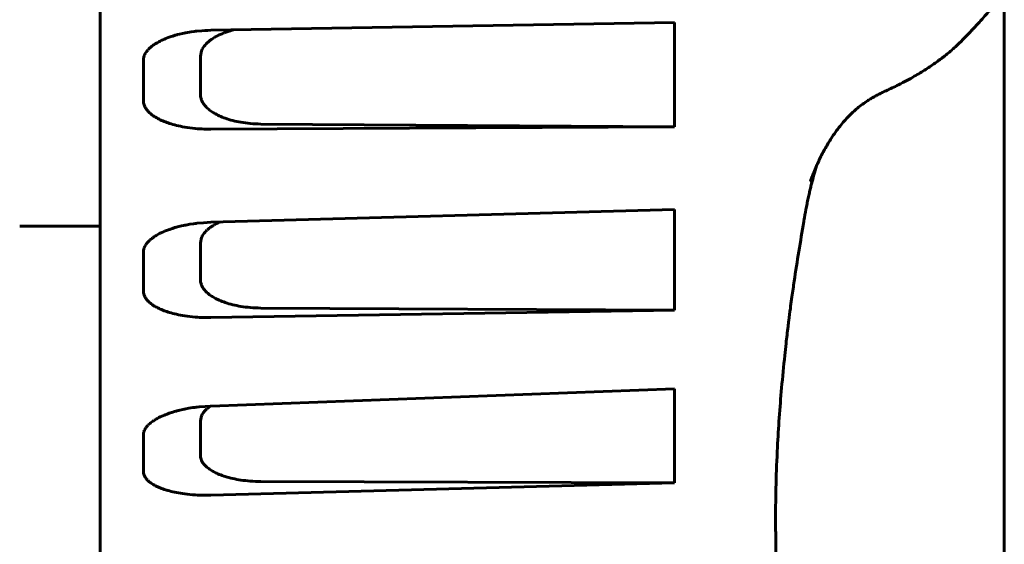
# Model space of a CAD drawing. Header units: millimetres. Extents: x 0 to 594, y 0 to 420.
# Tile 17 of 24: x 354.58 to 359.48, y 259.79 to 262.4. Entities that reach past the tile are written whole.
import ezdxf

# ---------------------------------------------------------------- set-up
doc = ezdxf.new("R2010")
doc.units = ezdxf.units.MM
doc.linetypes.add('K5LT_BASIC', pattern=[0])
doc.layers.add('Системный слой', color=7, linetype='Continuous')

# ---------------------------------------------------------------- blocks, each defined once
blk = doc.blocks.new('U5')
at = {"layer": 'Системный слой', "color": 150, "linetype": 'K5LT_BASIC', "lineweight": 60, "true_color": 0x0080ff}
for p, q in [((355.3485, 261.3676), (355.3359, 261.3637)), ((355.3551, 261.3694), (355.3485, 261.3676)), ((355.3584, 261.3703), (355.3551, 261.3694)), ((355.36, 261.3708), (355.3584, 261.3703)), ((355.3609, 261.371), (355.36, 261.3708)), ((355.381, 261.376), (355.3609, 261.371)), ((355.392, 261.3784), (355.381, 261.376)), ((355.3976, 261.3796), (355.392, 261.3784)), ((355.4005, 261.3801), (355.3976, 261.3796)), ((355.4019, 261.3804), (355.4005, 261.3801)), ((355.4026, 261.3806), (355.4019, 261.3804)), ((355.4226, 261.3842), (355.4026, 261.3806)), ((355.4245, 261.3845), (355.4226, 261.3842)), ((355.4414, 261.387), (355.4245, 261.3845)), ((355.4501, 261.3882), (355.4414, 261.387)), ((355.4545, 261.3887), (355.4501, 261.3882)), ((355.4567, 261.389), (355.4545, 261.3887)), ((355.4578, 261.3891), (355.4567, 261.389)), ((355.4904, 261.3922), (355.4578, 261.3891)), ((355.528, 261.3941), (355.4904, 261.3922)), ((355.2389, 261.3177), (355.2381, 261.3171)), ((355.2393, 261.318), (355.2389, 261.3177)), ((355.2445, 261.3217), (355.2393, 261.318)), ((355.2514, 261.3261), (355.2445, 261.3217)), ((355.2549, 261.3283), (355.2514, 261.3261)), ((355.2567, 261.3294), (355.2549, 261.3283)), ((355.2576, 261.3299), (355.2567, 261.3294)), ((355.2581, 261.3302), (355.2576, 261.3299)), ((355.264, 261.3336), (355.2581, 261.3302)), ((355.2715, 261.3376), (355.264, 261.3336)), ((355.2753, 261.3396), (355.2715, 261.3376)), ((355.2773, 261.3405), (355.2753, 261.3396)), ((355.2783, 261.341), (355.2773, 261.3405)), ((355.2787, 261.3412), (355.2783, 261.341)), ((355.2836, 261.3435), (355.2787, 261.3412)), ((355.2921, 261.3474), (355.2836, 261.3435)), ((355.2964, 261.3493), (355.2921, 261.3474)), ((355.2986, 261.3502), (355.2964, 261.3493)), ((355.2997, 261.3506), (355.2986, 261.3502)), ((355.3003, 261.3509), (355.2997, 261.3506)), ((355.3063, 261.3533), (355.3003, 261.3509)), ((355.3167, 261.3572), (355.3063, 261.3533)), ((355.3221, 261.3591), (355.3167, 261.3572)), ((355.3247, 261.3601), (355.3221, 261.3591)), ((355.3261, 261.3605), (355.3247, 261.3601)), ((355.3268, 261.3607), (355.3261, 261.3605)), ((355.3359, 261.3637), (355.3268, 261.3607)), ((355.1973, 261.2707), (355.1962, 261.2681)), ((355.1995, 261.2752), (355.1973, 261.2707)), ((355.2007, 261.2775), (355.1995, 261.2752)), ((355.2014, 261.2786), (355.2007, 261.2775)), ((355.2017, 261.2791), (355.2014, 261.2786)), ((355.2019, 261.2794), (355.2017, 261.2791)), ((355.2041, 261.283), (355.2019, 261.2794)), ((355.2075, 261.2877), (355.2041, 261.283)), ((355.2093, 261.2901), (355.2075, 261.2877)), ((355.2102, 261.2912), (355.2093, 261.2901)), ((355.2107, 261.2918), (355.2102, 261.2912)), ((355.2109, 261.2921), (355.2107, 261.2918)), ((355.2138, 261.2954), (355.2109, 261.2921)), ((355.2183, 261.3003), (355.2138, 261.2954)), ((355.2208, 261.3026), (355.2183, 261.3003)), ((355.222, 261.3038), (355.2208, 261.3026)), ((355.2227, 261.3044), (355.222, 261.3038)), ((355.223, 261.3047), (355.2227, 261.3044)), ((355.2276, 261.3088), (355.223, 261.3047)), ((355.2335, 261.3136), (355.2276, 261.3088)), ((355.2365, 261.3159), (355.2335, 261.3136)), ((355.2381, 261.3171), (355.2365, 261.3159)), ((355.1916, 261.2479), (355.1915, 261.2445)), ((355.192, 261.2522), (355.1916, 261.2479)), ((355.1923, 261.2544), (355.192, 261.2522)), ((355.1925, 261.2554), (355.1923, 261.2544)), ((355.1926, 261.256), (355.1925, 261.2554)), ((355.1927, 261.2562), (355.1926, 261.256)), ((355.1935, 261.2598), (355.1927, 261.2562)), ((355.1947, 261.2641), (355.1935, 261.2598)), ((355.1955, 261.2662), (355.1947, 261.2641)), ((355.1959, 261.2673), (355.1955, 261.2662)), ((355.1961, 261.2678), (355.1959, 261.2673)), ((355.1962, 261.2681), (355.1961, 261.2678))]:
    blk.add_line(p, q, dxfattribs=at)
blk = doc.blocks.new('U14')
at = {"layer": 'Системный слой', "color": 150, "linetype": 'K5LT_BASIC', "lineweight": 60, "true_color": 0x0080ff}
for p, q in [((358.5382, 261.6638), (358.5348, 261.6525)), ((358.5416, 261.6752), (358.5382, 261.6638)), ((358.5348, 261.6525), (358.5315, 261.6412))]:
    blk.add_line(p, q, dxfattribs=at)
blk = doc.blocks.new('U16')
at = {"layer": 'Системный слой', "color": 150, "linetype": 'K5LT_BASIC', "lineweight": 60, "true_color": 0x0080ff}
for p, q in [((359.4761, 260.0594), (359.4761, 260.0613)), ((359.4761, 258.7999), (359.4761, 258.801)), ((359.4761, 258.5281), (359.4761, 258.7281))]:
    blk.add_line(p, q, dxfattribs=at)
blk = doc.blocks.new('U26')
at = {"layer": 'Системный слой', "color": 150, "linetype": 'K5LT_BASIC', "lineweight": 60, "true_color": 0x0080ff}
for p, q in [((355.4817, 262.3481), (355.4576, 262.3458)), ((355.4967, 262.3491), (355.4817, 262.3481)), ((355.5121, 262.3498), (355.4967, 262.3491)), ((355.528, 262.3502), (355.5121, 262.3498)), ((355.2794, 262.2988), (355.2756, 262.2969)), ((355.2813, 262.2997), (355.2794, 262.2988)), ((355.2822, 262.3002), (355.2813, 262.2997)), ((355.2827, 262.3004), (355.2822, 262.3002)), ((355.2879, 262.3028), (355.2827, 262.3004)), ((355.2963, 262.3065), (355.2879, 262.3028)), ((355.3005, 262.3083), (355.2963, 262.3065)), ((355.3027, 262.3091), (355.3005, 262.3083)), ((355.3037, 262.3096), (355.3027, 262.3091)), ((355.3043, 262.3098), (355.3037, 262.3096)), ((355.3097, 262.3119), (355.3043, 262.3098)), ((355.3196, 262.3156), (355.3097, 262.3119)), ((355.3247, 262.3174), (355.3196, 262.3156)), ((355.3272, 262.3182), (355.3247, 262.3174)), ((355.3285, 262.3187), (355.3272, 262.3182)), ((355.3292, 262.3189), (355.3285, 262.3187)), ((355.3375, 262.3216), (355.3292, 262.3189)), ((355.3497, 262.3252), (355.3375, 262.3216)), ((355.356, 262.327), (355.3497, 262.3252)), ((355.3592, 262.3278), (355.356, 262.327)), ((355.3608, 262.3283), (355.3592, 262.3278)), ((355.3616, 262.3285), (355.3608, 262.3283)), ((355.3713, 262.3309), (355.3616, 262.3285)), ((355.3869, 262.3345), (355.3713, 262.3309)), ((355.3949, 262.3362), (355.3869, 262.3345)), ((355.399, 262.337), (355.3949, 262.3362)), ((355.401, 262.3374), (355.399, 262.337)), ((355.4021, 262.3376), (355.401, 262.3374)), ((355.4035, 262.3378), (355.4021, 262.3376)), ((355.4301, 262.3423), (355.4035, 262.3378)), ((355.4441, 262.3442), (355.4301, 262.3423)), ((355.4512, 262.3451), (355.4441, 262.3442)), ((355.4548, 262.3455), (355.4512, 262.3451)), ((355.4566, 262.3457), (355.4548, 262.3455)), ((355.4576, 262.3458), (355.4566, 262.3457)), ((355.2115, 262.2491), (355.2076, 262.2442)), ((355.2135, 262.2516), (355.2115, 262.2491)), ((355.2146, 262.2528), (355.2135, 262.2516)), ((355.2152, 262.2534), (355.2146, 262.2528)), ((355.2154, 262.2537), (355.2152, 262.2534)), ((355.2192, 262.2577), (355.2154, 262.2537)), ((355.2241, 262.2624), (355.2192, 262.2577)), ((355.2267, 262.2648), (355.2241, 262.2624)), ((355.228, 262.2659), (355.2267, 262.2648)), ((355.2287, 262.2665), (355.228, 262.2659)), ((355.229, 262.2668), (355.2287, 262.2665)), ((355.2336, 262.2705), (355.229, 262.2668)), ((355.2394, 262.275), (355.2336, 262.2705)), ((355.2424, 262.2772), (355.2394, 262.275)), ((355.244, 262.2782), (355.2424, 262.2772)), ((355.2447, 262.2788), (355.244, 262.2782)), ((355.2451, 262.2791), (355.2447, 262.2788)), ((355.2499, 262.2822), (355.2451, 262.2791)), ((355.2566, 262.2864), (355.2499, 262.2822)), ((355.2601, 262.2885), (355.2566, 262.2864)), ((355.2618, 262.2895), (355.2601, 262.2885)), ((355.2627, 262.29), (355.2618, 262.2895)), ((355.2631, 262.2902), (355.2627, 262.29)), ((355.2682, 262.2931), (355.2631, 262.2902)), ((355.2756, 262.2969), (355.2682, 262.2931)), ((355.1916, 262.2028), (355.1915, 262.2)), ((355.1915, 262.2), (355.1915, 262.1994)), ((355.1917, 262.2043), (355.1916, 262.2028)), ((355.1918, 262.205), (355.1917, 262.2043)), ((355.1919, 262.2066), (355.1918, 262.2056)), ((355.1918, 262.2056), (355.1918, 262.2054)), ((355.1918, 262.2054), (355.1918, 262.205)), ((355.1925, 262.2107), (355.1919, 262.2066)), ((355.1929, 262.2128), (355.1925, 262.2107)), ((355.1931, 262.2138), (355.1929, 262.2128)), ((355.1932, 262.2143), (355.1931, 262.2138)), ((355.1933, 262.2146), (355.1932, 262.2143)), ((355.1944, 262.2184), (355.1933, 262.2146)), ((355.196, 262.2231), (355.1944, 262.2184)), ((355.1969, 262.2255), (355.196, 262.2231)), ((355.1974, 262.2266), (355.1969, 262.2255)), ((355.1977, 262.2272), (355.1974, 262.2266)), ((355.1978, 262.2275), (355.1977, 262.2272)), ((355.1993, 262.2307), (355.1978, 262.2275)), ((355.202, 262.2356), (355.1993, 262.2307)), ((355.2034, 262.238), (355.202, 262.2356)), ((355.2042, 262.2392), (355.2034, 262.238)), ((355.2046, 262.2398), (355.2042, 262.2392)), ((355.2048, 262.2401), (355.2046, 262.2398)), ((355.2076, 262.2442), (355.2048, 262.2401))]:
    blk.add_line(p, q, dxfattribs=at)
blk = doc.blocks.new('U28')
at = {"layer": 'Системный слой', "color": 150, "linetype": 'K5LT_BASIC', "lineweight": 60, "true_color": 0x0080ff}
for p, q in [((355.5196, 261.3648), (355.5243, 261.3683)), ((355.5243, 261.3683), (355.5247, 261.3686)), ((355.5247, 261.3686), (355.5255, 261.3692)), ((355.5255, 261.3692), (355.5271, 261.3703)), ((355.5271, 261.3703), (355.5304, 261.3726)), ((355.5304, 261.3726), (355.5371, 261.377)), ((355.5371, 261.377), (355.5427, 261.3804)), ((355.5427, 261.3804), (355.5431, 261.3807)), ((355.5431, 261.3807), (355.5441, 261.3812)), ((355.5441, 261.3812), (355.5459, 261.3823)), ((355.5459, 261.3823), (355.5497, 261.3844)), ((355.5497, 261.3844), (355.5575, 261.3885)), ((355.5575, 261.3885), (355.5648, 261.3921)), ((355.5648, 261.3921), (355.5651, 261.3922)), ((355.5651, 261.3922), (355.5659, 261.3926)), ((355.5659, 261.3926), (355.5674, 261.3933)), ((355.5674, 261.3933), (355.5704, 261.3947)), ((355.5704, 261.3947), (355.5718, 261.3953)), ((355.4761, 261.2915), (355.4813, 261.3178)), ((355.4813, 261.3178), (355.4815, 261.3183)), ((355.4815, 261.3183), (355.482, 261.3193)), ((355.482, 261.3193), (355.4829, 261.3214)), ((355.4829, 261.3214), (355.4849, 261.3254)), ((355.4849, 261.3254), (355.4897, 261.3336)), ((355.4897, 261.3336), (355.4938, 261.3393)), ((355.4938, 261.3393), (355.4941, 261.3397)), ((355.4941, 261.3397), (355.4948, 261.3405)), ((355.4948, 261.3405), (355.4961, 261.3421)), ((355.4961, 261.3421), (355.4988, 261.3453)), ((355.4988, 261.3453), (355.5047, 261.3516)), ((355.5047, 261.3516), (355.5081, 261.3549)), ((355.5081, 261.3549), (355.5084, 261.3553)), ((355.5084, 261.3553), (355.5091, 261.3559)), ((355.5091, 261.3559), (355.5105, 261.3572)), ((355.5105, 261.3572), (355.5134, 261.3597)), ((355.5134, 261.3597), (355.5196, 261.3648))]:
    blk.add_line(p, q, dxfattribs=at)
blk = doc.blocks.new('U33')
at = {"layer": 'Системный слой', "color": 150, "linetype": 'K5LT_BASIC', "lineweight": 60, "true_color": 0x0080ff}
for q in [(359.4761, 261.4521), (359.4761, 261.4455)]:
    blk.add_line((359.4761, 261.4523), q, dxfattribs=at)
blk = doc.blocks.new('U43')
at = {"layer": 'Системный слой', "color": 150, "linetype": 'K5LT_BASIC', "lineweight": 60, "true_color": 0x0080ff}
for p, q in [((359.4761, 260.5933), (359.4761, 260.7451)), ((359.4761, 259.9275), (359.4761, 260.0608))]:
    blk.add_line(p, q, dxfattribs=at)
blk = doc.blocks.new('U45')
at = {"layer": 'Системный слой', "color": 150, "linetype": 'K5LT_BASIC', "lineweight": 60, "true_color": 0x0080ff}
for p, q in [((355.6143, 262.3447), (355.6249, 262.348)), ((355.6249, 262.348), (355.6255, 262.3481)), ((355.6255, 262.3481), (355.6266, 262.3485)), ((355.6266, 262.3485), (355.6289, 262.3491)), ((355.6289, 262.3491), (355.6335, 262.3504)), ((355.6335, 262.3504), (355.6401, 262.3521)), ((355.5196, 262.2969), (355.5243, 262.3006)), ((355.5243, 262.3006), (355.5247, 262.3009)), ((355.5247, 262.3009), (355.5255, 262.3015)), ((355.5255, 262.3015), (355.5271, 262.3027)), ((355.5271, 262.3027), (355.5304, 262.305)), ((355.5304, 262.305), (355.5371, 262.3096)), ((355.5371, 262.3096), (355.5427, 262.3131)), ((355.5427, 262.3131), (355.5431, 262.3133)), ((355.5431, 262.3133), (355.5441, 262.3139)), ((355.5441, 262.3139), (355.5459, 262.315)), ((355.5459, 262.315), (355.5497, 262.3172)), ((355.5497, 262.3172), (355.5575, 262.3214)), ((355.5575, 262.3214), (355.565, 262.3252)), ((355.565, 262.3252), (355.5655, 262.3255)), ((355.5655, 262.3255), (355.5667, 262.326)), ((355.5667, 262.326), (355.5689, 262.3271)), ((355.5689, 262.3271), (355.5735, 262.3292)), ((355.5735, 262.3292), (355.583, 262.3333)), ((355.583, 262.3333), (355.5928, 262.3372)), ((355.5928, 262.3372), (355.5935, 262.3375)), ((355.5935, 262.3375), (355.5948, 262.338)), ((355.5948, 262.338), (355.5975, 262.339)), ((355.5975, 262.339), (355.603, 262.341)), ((355.603, 262.341), (355.6143, 262.3447)), ((355.4761, 262.2212), (355.4813, 262.2484)), ((355.4813, 262.2484), (355.4815, 262.2489)), ((355.4815, 262.2489), (355.482, 262.25)), ((355.482, 262.25), (355.4829, 262.2521)), ((355.4829, 262.2521), (355.4849, 262.2563)), ((355.4849, 262.2563), (355.4897, 262.2647)), ((355.4897, 262.2647), (355.4938, 262.2707)), ((355.4938, 262.2707), (355.4941, 262.2711)), ((355.4941, 262.2711), (355.4948, 262.2719)), ((355.4948, 262.2719), (355.4961, 262.2736)), ((355.4961, 262.2736), (355.4988, 262.2769)), ((355.4988, 262.2769), (355.5047, 262.2834)), ((355.5047, 262.2834), (355.5081, 262.2868)), ((355.5081, 262.2868), (355.5084, 262.2871)), ((355.5084, 262.2871), (355.5091, 262.2878)), ((355.5091, 262.2878), (355.5105, 262.2891)), ((355.5105, 262.2891), (355.5134, 262.2918)), ((355.5134, 262.2918), (355.5196, 262.2969))]:
    blk.add_line(p, q, dxfattribs=at)
blk = doc.blocks.new('U46')
at = {"layer": 'Системный слой', "color": 150, "linetype": 'K5LT_BASIC', "lineweight": 60, "true_color": 0x0080ff}
for p, q in [((355.4829, 260.4338), (355.4849, 260.4376)), ((355.4849, 260.4376), (355.4897, 260.4453)), ((355.4897, 260.4453), (355.4938, 260.4507)), ((355.4938, 260.4507), (355.4941, 260.4511)), ((355.4941, 260.4511), (355.4948, 260.4518)), ((355.4948, 260.4518), (355.4961, 260.4533)), ((355.4961, 260.4533), (355.4988, 260.4564)), ((355.4988, 260.4564), (355.5047, 260.4623)), ((355.5047, 260.4623), (355.5081, 260.4654)), ((355.5081, 260.4654), (355.5084, 260.4657)), ((355.5084, 260.4657), (355.5091, 260.4663)), ((355.5091, 260.4663), (355.5105, 260.4675)), ((355.5105, 260.4675), (355.5134, 260.47)), ((355.5134, 260.47), (355.5196, 260.4747)), ((355.5196, 260.4747), (355.5241, 260.4779)), ((355.5241, 260.4779), (355.5244, 260.4781)), ((355.5244, 260.4781), (355.5249, 260.4784)), ((355.5249, 260.4784), (355.5258, 260.4791)), ((355.5258, 260.4791), (355.5261, 260.4793)), ((355.4761, 260.4057), (355.4813, 260.4304)), ((355.4813, 260.4304), (355.4815, 260.4309)), ((355.4815, 260.4309), (355.482, 260.4318)), ((355.482, 260.4318), (355.4829, 260.4338))]:
    blk.add_line(p, q, dxfattribs=at)
blk = doc.blocks.new('U50')
at = {"layer": 'Системный слой', "color": 150, "linetype": 'K5LT_BASIC', "lineweight": 60, "true_color": 0x0080ff}
for p, q in [((355.3005, 260.4361), (355.2962, 260.4344)), ((355.3026, 260.4369), (355.3005, 260.4361)), ((355.3037, 260.4373), (355.3026, 260.4369)), ((355.3043, 260.4376), (355.3037, 260.4373)), ((355.3097, 260.4396), (355.3043, 260.4376)), ((355.3196, 260.4432), (355.3097, 260.4396)), ((355.3247, 260.4449), (355.3196, 260.4432)), ((355.3272, 260.4458), (355.3247, 260.4449)), ((355.3285, 260.4462), (355.3272, 260.4458)), ((355.3292, 260.4464), (355.3285, 260.4462)), ((355.3324, 260.4474), (355.3292, 260.4464)), ((355.3469, 260.4518), (355.3324, 260.4474)), ((355.3544, 260.4539), (355.3469, 260.4518)), ((355.3583, 260.455), (355.3544, 260.4539)), ((355.3602, 260.4555), (355.3583, 260.455)), ((355.3612, 260.4557), (355.3602, 260.4555)), ((355.3616, 260.4559), (355.3612, 260.4557)), ((355.3632, 260.4563), (355.3616, 260.4559)), ((355.3648, 260.4567), (355.3632, 260.4563)), ((355.3663, 260.4571), (355.3648, 260.4567)), ((355.3682, 260.4575), (355.3663, 260.4571)), ((355.3733, 260.4588), (355.3682, 260.4575)), ((355.3879, 260.4621), (355.3733, 260.4588)), ((355.3954, 260.4637), (355.3879, 260.4621)), ((355.3993, 260.4645), (355.3954, 260.4637)), ((355.4012, 260.4649), (355.3993, 260.4645)), ((355.4021, 260.4651), (355.4012, 260.4649)), ((355.4179, 260.468), (355.4021, 260.4651)), ((355.4379, 260.4712), (355.4179, 260.468)), ((355.4483, 260.4727), (355.4379, 260.4712)), ((355.4536, 260.4733), (355.4483, 260.4727)), ((355.4562, 260.4737), (355.4536, 260.4733)), ((355.4575, 260.4738), (355.4562, 260.4737)), ((355.4685, 260.4751), (355.4575, 260.4738)), ((355.528, 260.4794), (355.4685, 260.4751)), ((355.2192, 260.3882), (355.2154, 260.3845)), ((355.2241, 260.3926), (355.2192, 260.3882)), ((355.2267, 260.3948), (355.2241, 260.3926)), ((355.228, 260.3959), (355.2267, 260.3948)), ((355.2287, 260.3964), (355.228, 260.3959)), ((355.229, 260.3967), (355.2287, 260.3964)), ((355.2335, 260.4002), (355.229, 260.3967)), ((355.2394, 260.4044), (355.2335, 260.4002)), ((355.2424, 260.4064), (355.2394, 260.4044)), ((355.244, 260.4075), (355.2424, 260.4064)), ((355.2447, 260.408), (355.244, 260.4075)), ((355.2451, 260.4082), (355.2447, 260.408)), ((355.2499, 260.4112), (355.2451, 260.4082)), ((355.2566, 260.4152), (355.2499, 260.4112)), ((355.2601, 260.4171), (355.2566, 260.4152)), ((355.2618, 260.4181), (355.2601, 260.4171)), ((355.2627, 260.4186), (355.2618, 260.4181)), ((355.2631, 260.4188), (355.2627, 260.4186)), ((355.2682, 260.4215), (355.2631, 260.4188)), ((355.2756, 260.4252), (355.2682, 260.4215)), ((355.2794, 260.427), (355.2756, 260.4252)), ((355.2813, 260.4279), (355.2794, 260.427)), ((355.2822, 260.4283), (355.2813, 260.4279)), ((355.2827, 260.4285), (355.2822, 260.4283)), ((355.2879, 260.4308), (355.2827, 260.4285)), ((355.2962, 260.4344), (355.2879, 260.4308)), ((355.1916, 260.3377), (355.1915, 260.3353)), ((355.1917, 260.3391), (355.1916, 260.3377)), ((355.1918, 260.3397), (355.1917, 260.3391)), ((355.1919, 260.3412), (355.1918, 260.3402)), ((355.1918, 260.3402), (355.1918, 260.3401)), ((355.1918, 260.3401), (355.1918, 260.3397)), ((355.1925, 260.3449), (355.1919, 260.3412)), ((355.1929, 260.3468), (355.1925, 260.3449)), ((355.1931, 260.3477), (355.1929, 260.3468)), ((355.1932, 260.3482), (355.1931, 260.3477)), ((355.1933, 260.3484), (355.1932, 260.3482)), ((355.1944, 260.352), (355.1933, 260.3484)), ((355.196, 260.3563), (355.1944, 260.352)), ((355.1969, 260.3584), (355.196, 260.3563)), ((355.1974, 260.3595), (355.1969, 260.3584)), ((355.1977, 260.36), (355.1974, 260.3595)), ((355.1978, 260.3603), (355.1977, 260.36)), ((355.1993, 260.3632), (355.1978, 260.3603)), ((355.202, 260.3677), (355.1993, 260.3632)), ((355.2034, 260.37), (355.202, 260.3677)), ((355.2042, 260.3711), (355.2034, 260.37)), ((355.2046, 260.3716), (355.2042, 260.3711)), ((355.2048, 260.3719), (355.2046, 260.3716)), ((355.2076, 260.3756), (355.2048, 260.3719)), ((355.2115, 260.3803), (355.2076, 260.3756)), ((355.2135, 260.3825), (355.2115, 260.3803)), ((355.2146, 260.3837), (355.2135, 260.3825)), ((355.2152, 260.3842), (355.2146, 260.3837)), ((355.2154, 260.3845), (355.2152, 260.3842)), ((355.1915, 260.3353), (355.1915, 260.3347))]:
    blk.add_line(p, q, dxfattribs=at)
blk = doc.blocks.new('U52')
at = {"layer": 'Системный слой', "color": 150, "linetype": 'K5LT_BASIC', "lineweight": 60, "true_color": 0x0080ff}
for p in [(359.4761, 261.4813), (359.4761, 261.1146)]:
    blk.add_line(p, (359.4761, 261.1146), dxfattribs=at)
blk = doc.blocks.new('U54')
at = {"layer": 'Системный слой', "color": 150, "linetype": 'K5LT_BASIC', "lineweight": 60, "true_color": 0x0080ff}
for q in [(359.4761, 261.1653), (359.4761, 261.1146)]:
    blk.add_line((359.4761, 261.1146), q, dxfattribs=at)
blk = doc.blocks.new('U59')
at = {"layer": 'Системный слой', "color": 150, "linetype": 'K5LT_BASIC', "lineweight": 60, "true_color": 0x0080ff}
for p, q in [((359.4761, 261.1148), (359.4761, 261.1146)), ((359.4761, 260.0613), (359.4761, 260.0594))]:
    blk.add_line(p, q, dxfattribs=at)

msp = doc.modelspace()

# ---------------------------------------------------------------- linework, layer by layer
at = {"layer": 'Системный слой', "color": 150, "linetype": 'K5LT_BASIC', "lineweight": 60, "true_color": 0x0080ff}
for p, q in [((354.9761, 256.8248), (354.9761, 269.3248)), ((359.4761, 262.403), (359.4761, 262.5696)), ((359.4761, 262.1883), (359.4761, 262.403)), ((359.4761, 262.403), (359.4761, 262.1883)), ((355.528, 262.3502), (357.8356, 262.3892)), ((357.8356, 262.3892), (357.8356, 261.8694)), ((355.1915, 261.9998), (355.1915, 262.1994)), ((355.4761, 262.2212), (355.4761, 262.0294)), ((359.4761, 262.1883), (359.4761, 262.2048)), ((359.4761, 261.4813), (359.4761, 262.1883)), ((357.8356, 261.8694), (355.528, 261.8577)), ((355.7764, 261.8835), (357.8356, 261.8694)), ((358.511, 261.5996), (358.5107, 261.5988)), ((358.511, 261.5996), (358.5111, 261.5998)), ((359.4761, 261.1146), (359.4761, 261.4813)), ((355.528, 261.3941), (357.8356, 261.4573)), ((357.8356, 261.4573), (357.8356, 260.9568)), ((359.4761, 261.4523), (359.4761, 261.4451)), ((359.4761, 261.4523), (359.4761, 261.4523)), ((359.4761, 261.4523), (359.4761, 261.4451)), ((354.5761, 261.3748), (354.9761, 261.3748)), ((355.4761, 261.2915), (355.4761, 261.1068)), ((355.1915, 261.0523), (355.1915, 261.2445)), ((359.4761, 261.2102), (359.4761, 261.251)), ((359.4761, 261.2508), (359.4761, 261.2102)), ((359.4761, 261.2506), (359.4761, 261.2102)), ((359.4761, 261.1146), (359.4761, 258.801)), ((357.8356, 260.9568), (355.528, 260.9198)), ((355.7764, 260.9674), (357.8356, 260.9568)), ((359.4761, 260.746), (359.4761, 260.9334)), ((359.4761, 260.7458), (359.4761, 260.7451)), ((359.4761, 260.5917), (359.4761, 260.594)), ((355.528, 260.4794), (357.8356, 260.5652)), ((357.8356, 260.5652), (357.8356, 260.0963)), ((355.3699, 260.458), (355.3682, 260.4575)), ((355.4761, 260.4057), (355.4761, 260.2327)), ((355.1915, 260.1546), (355.1915, 260.3347)), ((357.8356, 260.0963), (355.528, 260.035)), ((355.7764, 260.1032), (357.8356, 260.0963)), ((359.4761, 260.0594), (359.4761, 260.0613)), ((359.4761, 259.9281), (359.4761, 259.9275)), ((359.4761, 259.928), (359.4761, 259.9281))]:
    msp.add_line(p, q, dxfattribs=at)
for points, knots in [([(358.8875, 262.0492), (358.9084, 262.0587), (358.929, 262.0686), (358.9636, 262.0859), (358.9778, 262.0933), (359.0041, 262.1074), (359.0163, 262.1142), (359.0478, 262.1323), (359.0668, 262.1438), (359.1038, 262.1675), (359.1217, 262.1796), (359.1471, 262.1979), (359.1551, 262.2038), (359.1787, 262.2218), (359.1938, 262.234), (359.2141, 262.2514), (359.2203, 262.2568), (359.2349, 262.2701), (359.2435, 262.2781), (359.2644, 262.2983), (359.2762, 262.3103), (359.2893, 262.3238), (359.2914, 262.326), (359.2999, 262.3348), (359.3059, 262.341), (359.3135, 262.3492), (359.3154, 262.3511), (359.319, 262.355), (359.3208, 262.3569), (359.3248, 262.3612), (359.3269, 262.3634), (359.3331, 262.3701), (359.3371, 262.3745), (359.3485, 262.3871), (359.3556, 262.3949), (359.3633, 262.4035), (359.3646, 262.4049), (359.3758, 262.4174), (359.3843, 262.4269), (359.3978, 262.4419), (359.4031, 262.4477), (359.4084, 262.4533), (359.4098, 262.4546), (359.411, 262.4559), (359.4116, 262.4564), (359.411, 262.4558), (359.4102, 262.4552), (359.4098, 262.4548)], [0, 0, 0, 0, 1.291251, 1.291251, 2.212666, 2.212666, 3.030042, 3.030042, 4.371128, 4.371128, 5.745225, 5.745225, 6.403678, 6.403678, 7.720585, 7.720585, 8.293714, 8.293714, 9.161887, 9.161887, 10.522543, 10.522543, 10.802526, 10.802526, 11.618766, 11.618766, 11.8832, 11.8832, 12.147634, 12.147634, 12.468832, 12.468832, 13.111229, 13.111229, 14.396024, 14.396024, 14.660458, 14.660458, 16.715161, 16.715161, 18.706305, 18.706305, 19.584231, 19.584231, 20.462158, 20.462158, 21, 21, 21, 21]), ([(355.7764, 261.8835), (355.7577, 261.8836), (355.7231, 261.8855), (355.6769, 261.8917), (355.6357, 261.9006), (355.6, 261.9115), (355.5699, 261.9236), (355.5457, 261.9362), (355.525, 261.9496), (355.5075, 261.9641), (355.4937, 261.9796), (355.4842, 261.9949), (355.4789, 262.0084), (355.4765, 262.0197), (355.4761, 262.0264), (355.4761, 262.0294)], [0, 0, 0, 0, 0.102257, 0.199537, 0.2943, 0.394478, 0.483659, 0.560887, 0.630933, 0.708351, 0.783116, 0.850643, 0.91228, 0.960936, 1, 1, 1, 1]), ([(358.7966, 262.0001), (358.8025, 262.0039), (358.8084, 262.0075), (358.8169, 262.0126), (358.8195, 262.0141), (358.8241, 262.0168), (358.8261, 262.0179), (358.8313, 262.0208), (358.8345, 262.0226), (358.8437, 262.0277), (358.8498, 262.0309), (358.8621, 262.0371), (358.8682, 262.0401), (358.875, 262.0433), (358.8755, 262.0436), (358.8799, 262.0457), (358.8837, 262.0475), (358.8875, 262.0492)], [0, 0, 0, 0, 2.8, 2.8, 4.016677, 4.016677, 4.945383, 4.945383, 6.431439, 6.431439, 9.217784, 9.217784, 12.017784, 12.017784, 12.271097, 12.271097, 14, 14, 14, 14]), ([(355.1915, 261.9998), (355.1917, 261.993), (355.1935, 261.9801), (355.2021, 261.9628), (355.213, 261.9484), (355.227, 261.9348), (355.2458, 261.9208), (355.2693, 261.9075), (355.2945, 261.8962), (355.3233, 261.8858), (355.3567, 261.8763), (355.3987, 261.8674), (355.4444, 261.8612), (355.489, 261.8581), (355.5161, 261.8576), (355.528, 261.8577)], [0, 0, 0, 0, 0.088009, 0.159392, 0.217017, 0.279423, 0.356441, 0.433235, 0.508859, 0.580438, 0.66791, 0.758965, 0.864151, 0.942181, 1, 1, 1, 1]), ([(358.5109, 261.5992), (358.511, 261.5994), (358.511, 261.5996), (358.5112, 261.6), (358.5113, 261.6002), (358.5117, 261.6015), (358.5121, 261.6024), (358.5131, 261.6053), (358.5138, 261.6072), (358.5159, 261.6127), (358.5173, 261.6164), (358.5216, 261.6274), (358.5245, 261.6347), (358.532, 261.6531), (358.5369, 261.6642), (358.5431, 261.6786), (358.5446, 261.682), (358.5502, 261.6942), (358.5543, 261.703), (358.5606, 261.7159), (358.5627, 261.7201), (358.567, 261.7288), (358.5693, 261.7333), (358.5761, 261.7464), (358.5807, 261.7549), (358.5947, 261.7799), (358.6044, 261.7961), (358.6282, 261.8329), (358.6428, 261.8533), (358.6721, 261.8901), (358.6865, 261.9066), (358.7154, 261.9362), (358.7297, 261.9494), (358.7612, 261.9757), (358.7785, 261.9885), (358.7966, 262.0001)], [0.016177, 0.016177, 0.016177, 0.016177, 0.036585, 0.036585, 0.064708, 0.064708, 0.177948, 0.177948, 0.396425, 0.396425, 0.825205, 0.825205, 1.682764, 1.682764, 2.995493, 2.995493, 3.397882, 3.397882, 4.450168, 4.450168, 4.959649, 4.959649, 5.503072, 5.503072, 6.555976, 6.555976, 8.593905, 8.593905, 11.285345, 11.285345, 13.630389, 13.630389, 15.7085, 15.7085, 18, 18, 18, 18]), ([(358.5315, 261.6412), (358.5273, 261.6264), (358.5233, 261.6116), (358.5176, 261.5895), (358.5158, 261.5822), (358.5122, 261.5673), (358.5103, 261.5597), (358.5067, 261.5442), (358.5049, 261.5363), (358.5022, 261.524), (358.5013, 261.5196), (358.4992, 261.5101), (358.4982, 261.5051), (358.4952, 261.4906), (358.4932, 261.4811), (358.4878, 261.4534), (358.4844, 261.4352), (358.4812, 261.4169)], [0, 0, 0, 0, 3, 3, 4.473747, 4.473747, 6, 6, 7.584224, 7.584224, 8.467111, 8.467111, 9.476168, 9.476168, 11.368112, 11.368112, 15, 15, 15, 15]), ([(358.4812, 261.4169), (358.4801, 261.4105), (358.4789, 261.404), (358.4619, 261.2988), (358.4447, 261.1994), (358.4266, 261.0753), (358.4229, 261.0492), (358.4171, 261.0073), (358.415, 260.9916), (358.4123, 260.9719), (358.4118, 260.968), (358.4087, 260.9447), (358.4062, 260.9253), (358.4025, 260.8958), (358.4012, 260.8857), (358.3967, 260.8474), (358.3932, 260.8191), (358.3878, 260.7711), (358.3855, 260.7513), (358.3781, 260.6775), (358.3725, 260.6234), (358.359, 260.4699), (358.3521, 260.3714), (358.3409, 260.1519), (358.3378, 260.0319), (358.3378, 259.9149)], [0, 0, 0, 0, 0.29235, 0.29235, 4.8, 4.8, 6.006653, 6.006653, 6.739993, 6.739993, 6.919461, 6.919461, 7.825024, 7.825024, 8.296975, 8.296975, 9.621661, 9.621661, 10.556978, 10.556978, 13.128004, 13.128004, 17.928004, 17.928004, 24, 24, 24, 24]), ([(355.7764, 260.9674), (355.7577, 260.9675), (355.7231, 260.9693), (355.6769, 260.9751), (355.6357, 260.9835), (355.6, 260.9939), (355.5699, 261.0055), (355.5457, 261.0175), (355.525, 261.0303), (355.5075, 261.0442), (355.4937, 261.059), (355.4842, 261.0737), (355.4789, 261.0866), (355.4765, 261.0975), (355.4761, 261.1039), (355.4761, 261.1068)], [0, 0, 0, 0, 0.102257, 0.199537, 0.2943, 0.394478, 0.483659, 0.560887, 0.630933, 0.708351, 0.783116, 0.850643, 0.91228, 0.960936, 1, 1, 1, 1]), ([(355.1915, 261.0523), (355.1917, 261.0457), (355.1935, 261.0334), (355.2021, 261.0169), (355.213, 261.0032), (355.227, 260.9903), (355.2458, 260.9771), (355.2693, 260.9646), (355.2945, 260.9541), (355.3233, 260.9444), (355.3567, 260.9357), (355.3987, 260.9277), (355.4444, 260.9222), (355.489, 260.9198), (355.5161, 260.9196), (355.528, 260.9198)], [0, 0, 0, 0, 0.088009, 0.159392, 0.217017, 0.279423, 0.356441, 0.433235, 0.508859, 0.580438, 0.66791, 0.758965, 0.864151, 0.942181, 1, 1, 1, 1]), ([(355.7764, 260.1032), (355.7577, 260.1032), (355.7231, 260.1049), (355.6769, 260.1102), (355.6357, 260.118), (355.6, 260.1276), (355.5699, 260.1383), (355.5457, 260.1494), (355.525, 260.1614), (355.5075, 260.1743), (355.4937, 260.1881), (355.4842, 260.2017), (355.4789, 260.2138), (355.4765, 260.224), (355.4761, 260.23), (355.4761, 260.2327)], [0, 0, 0, 0, 0.102257, 0.199537, 0.2943, 0.394478, 0.483659, 0.560887, 0.630933, 0.708351, 0.783116, 0.850643, 0.91228, 0.960936, 1, 1, 1, 1]), ([(355.1915, 260.1546), (355.1917, 260.1485), (355.1935, 260.1369), (355.2021, 260.1217), (355.213, 260.109), (355.227, 260.0971), (355.2458, 260.0851), (355.2693, 260.0737), (355.2945, 260.0642), (355.3233, 260.0555), (355.3567, 260.0478), (355.3987, 260.0409), (355.4444, 260.0363), (355.489, 260.0346), (355.5161, 260.0347), (355.528, 260.035)], [0, 0, 0, 0, 0.088009, 0.159392, 0.217017, 0.279423, 0.356441, 0.433235, 0.508859, 0.580438, 0.66791, 0.758965, 0.864151, 0.942181, 1, 1, 1, 1]), ([(358.4786, 258.6925), (358.4604, 258.762), (358.4438, 258.8341), (358.4141, 258.9833), (358.4009, 259.0604), (358.3881, 259.1499), (358.3867, 259.1601), (358.3853, 259.1702), (358.3853, 259.1703), (358.385, 259.1728), (358.3846, 259.1752), (358.382, 259.195), (358.3797, 259.2126), (358.3758, 259.2439), (358.3742, 259.2576), (358.3714, 259.282), (358.3702, 259.2927), (358.3682, 259.3117), (358.3673, 259.32), (358.3656, 259.3367), (358.3648, 259.3451), (358.3632, 259.3615), (358.3624, 259.3695), (358.3602, 259.3938), (358.3587, 259.41), (358.3546, 259.459), (358.3522, 259.492), (358.3457, 259.5915), (358.3426, 259.659), (358.3399, 259.7493), (358.3393, 259.771), (358.3384, 259.8227), (358.3383, 259.8529), (358.3377, 259.8934), (358.3378, 259.9042), (358.3378, 259.9149)], [0, 0, 0, 0, 4.8, 4.8, 9.6, 9.6, 10.207861, 10.207861, 10.21212, 10.21212, 10.356526, 10.356526, 11.399427, 11.399427, 12.20581, 12.20581, 12.829315, 12.829315, 13.311416, 13.311416, 13.793517, 13.793517, 14.253368, 14.253368, 15.180486, 15.180486, 17.027306, 17.027306, 20.706112, 20.706112, 21.864951, 21.864951, 23.442544, 23.442544, 24, 24, 24, 24])]:
    msp.add_open_spline(points, degree=3, knots=knots, dxfattribs=at)

# ---------------------------------------------------------------- block references
at = {"layer": 'Системный слой'}
for name in ['U26', 'U45', 'U14', 'U52', 'U33', 'U5', 'U28', 'U54', 'U59', 'U43', 'U50', 'U46', 'U16']:
    msp.add_blockref(name, (0, 0), dxfattribs=at)

doc.saveas('drawing.dxf')
